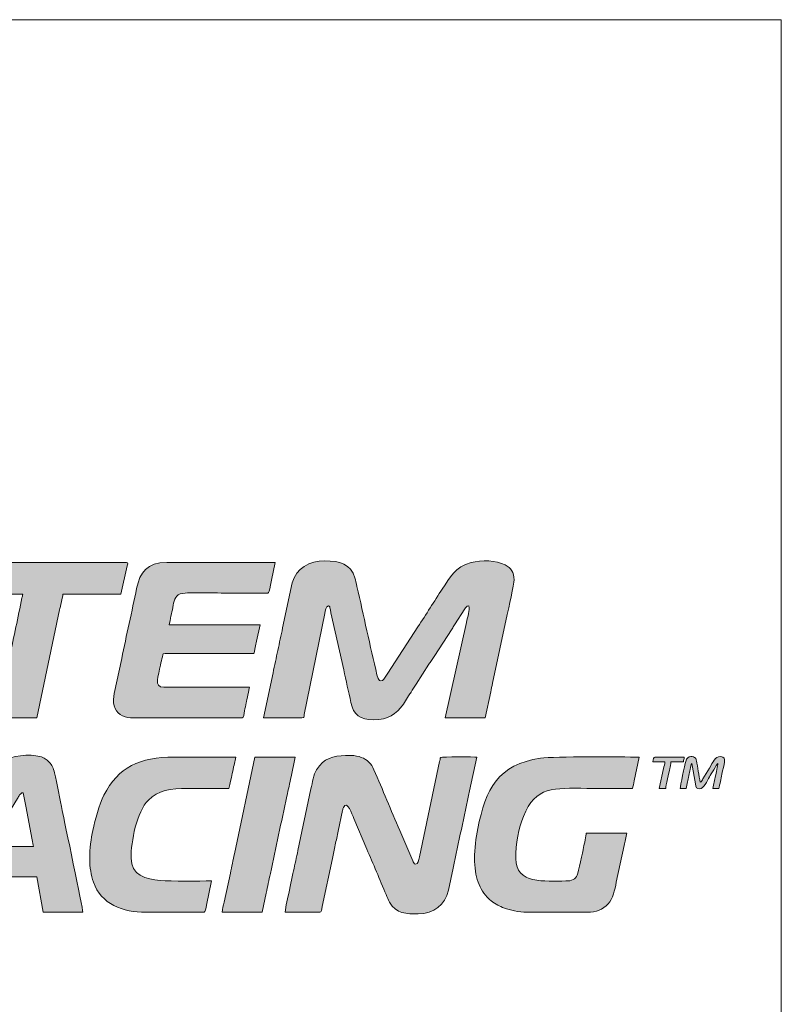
# Model space of a CAD drawing. Header units: millimetres. Extents: x 4 to 594, y -297 to -6.
# Tile 83 of 134: x 354 to 377, y -36 to -6. Entities that reach past the tile are written whole.
import ezdxf

# ---------------------------------------------------------------- set-up
doc = ezdxf.new("R2010")
doc.units = ezdxf.units.MM
doc.header["$MEASUREMENT"] = 0
doc.layers.add('Layer 1', color=7, linetype='Continuous', lineweight=0)

# ---------------------------------------------------------------- blocks, each defined once
blk = doc.blocks.new('Block_13')
at = {"layer": 'Layer 1', "true_color": 0x0d0a10, "transparency": 33554687}
h = blk.add_hatch(color=188, dxfattribs=at)
edge = h.paths.add_edge_path()
edge.add_spline(control_points=[(361.318, -27.347), (361.573, -27.347), (362.274, -27.36), (362.51, -27.349), (362.588, -27.345), (362.568, -27.323), (362.582, -27.247), (362.582, -27.247), (363.214, -24.124), (363.214, -24.124), (363.228, -24.05), (363.249, -23.889), (363.326, -23.889), (363.369, -23.889), (363.372, -23.939), (363.381, -23.983), (363.391, -24.03), (363.395, -24.06), (363.406, -24.107), (363.406, -24.107), (363.8, -25.869), (363.8, -25.869), (363.871, -26.2), (363.953, -26.534), (364.021, -26.876), (364.1, -27.271), (364.311, -27.409), (364.727, -27.409), (365.18, -27.409), (365.418, -27.245), (365.644, -26.926), (365.644, -26.926), (365.801, -26.674), (365.801, -26.674), (365.828, -26.628), (365.852, -26.595), (365.879, -26.554), (365.934, -26.473), (365.986, -26.388), (366.041, -26.306), (366.041, -26.306), (366.435, -25.696), (366.435, -25.696), (366.463, -25.654), (366.486, -25.62), (366.514, -25.578), (366.543, -25.534), (366.561, -25.5), (366.591, -25.456), (366.591, -25.456), (367.148, -24.6), (367.148, -24.6), (367.175, -24.553), (367.196, -24.524), (367.226, -24.479), (367.226, -24.479), (367.546, -23.981), (367.546, -23.981), (367.575, -23.932), (367.592, -23.891), (367.664, -23.889), (367.701, -24.045), (367.632, -24.203), (367.589, -24.409), (367.589, -24.409), (366.933, -27.347), (366.933, -27.347), (366.933, -27.347), (368.173, -27.347), (368.173, -27.347), (368.173, -27.347), (368.341, -26.549), (368.341, -26.549), (368.362, -26.453), (368.377, -26.375), (368.397, -26.282), (368.397, -26.282), (368.851, -24.159), (368.851, -24.159), (368.881, -24.021), (369.065, -23.202), (369.065, -23.084), (369.065, -22.855), (368.971, -22.717), (368.792, -22.625), (368.512, -22.48), (368.057, -22.467), (367.741, -22.553), (367.237, -22.691), (367.084, -23.014), (366.846, -23.369), (366.595, -23.745), (366.343, -24.163), (366.093, -24.536), (366.093, -24.536), (365.163, -25.974), (365.163, -25.974), (365.069, -26.12), (364.921, -26.399), (364.828, -26.019), (364.612, -25.133), (364.418, -24.185), (364.209, -23.292), (364.187, -23.199), (364.171, -23.103), (364.146, -23.02), (364.017, -22.597), (363.669, -22.501), (363.215, -22.501), (362.742, -22.501), (362.331, -22.724), (362.21, -23.183), (362.21, -23.183), (361.913, -24.571), (361.913, -24.571), (361.858, -24.8), (361.819, -25.036), (361.764, -25.265), (361.738, -25.377), (361.714, -25.501), (361.691, -25.613), (361.668, -25.73), (361.64, -25.845), (361.617, -25.96), (361.617, -25.96), (361.318, -27.347), (361.318, -27.347)], knot_values=[0, 0, 0, 0, 1, 1, 1, 2, 2, 2, 3, 3, 3, 4, 4, 4, 5, 5, 5, 6, 6, 6, 7, 7, 7, 8, 8, 8, 9, 9, 9, 10, 10, 10, 11, 11, 11, 12, 12, 12, 13, 13, 13, 14, 14, 14, 15, 15, 15, 16, 16, 16, 17, 17, 17, 18, 18, 18, 19, 19, 19, 20, 20, 20, 21, 21, 21, 22, 22, 22, 23, 23, 23, 24, 24, 24, 25, 25, 25, 26, 26, 26, 27, 27, 27, 28, 28, 28, 29, 29, 29, 30, 30, 30, 31, 31, 31, 32, 32, 32, 33, 33, 33, 34, 34, 34, 35, 35, 35, 36, 36, 36, 37, 37, 37, 38, 38, 38, 39, 39, 39, 40, 40, 40, 41, 41, 41, 42, 42, 42, 42], degree=3, periodic=0)
h = blk.add_hatch(color=188, dxfattribs=at)
edge = h.paths.add_edge_path()
edge.add_spline(control_points=[(352.096, -23.53), (352.096, -23.53), (353.881, -23.53), (353.881, -23.53), (353.88, -23.577), (353.867, -23.609), (353.859, -23.644), (353.731, -24.236), (353.614, -24.852), (353.48, -25.434), (353.443, -25.594), (353.412, -25.744), (353.38, -25.904), (353.38, -25.904), (353.075, -27.347), (353.075, -27.347), (353.075, -27.347), (354.315, -27.347), (354.315, -27.347), (354.315, -27.347), (355.022, -24.014), (355.022, -24.014), (355.041, -23.922), (355.119, -23.598), (355.121, -23.53), (355.121, -23.53), (356.918, -23.53), (356.918, -23.53), (356.918, -23.53), (357.107, -22.653), (357.107, -22.653), (357.116, -22.612), (357.151, -22.551), (357.091, -22.551), (357.091, -22.551), (352.332, -22.551), (352.332, -22.551), (352.288, -22.551), (352.289, -22.602), (352.279, -22.647), (352.279, -22.647), (352.198, -23.025), (352.198, -23.025), (352.18, -23.113), (352.164, -23.188), (352.147, -23.271), (352.132, -23.344), (352.098, -23.455), (352.096, -23.53)], knot_values=[0, 0, 0, 0, 1, 1, 1, 2, 2, 2, 3, 3, 3, 4, 4, 4, 5, 5, 5, 6, 6, 6, 7, 7, 7, 8, 8, 8, 9, 9, 9, 10, 10, 10, 11, 11, 11, 12, 12, 12, 13, 13, 13, 14, 14, 14, 15, 15, 15, 16, 16, 16, 16], degree=3, periodic=0)
h = blk.add_hatch(color=188, dxfattribs=at)
edge = h.paths.add_edge_path()
edge.add_spline(control_points=[(357.215, -27.347), (357.215, -27.347), (360.661, -27.347), (360.661, -27.347), (360.709, -27.347), (360.716, -27.23), (360.735, -27.136), (360.752, -27.049), (360.768, -26.976), (360.786, -26.89), (360.805, -26.799), (360.884, -26.47), (360.884, -26.405), (360.884, -26.405), (358.244, -26.405), (358.244, -26.405), (357.917, -26.405), (358.075, -26.048), (358.14, -25.719), (358.158, -25.626), (358.179, -25.552), (358.196, -25.464), (358.217, -25.346), (358.18, -25.364), (358.405, -25.364), (358.405, -25.364), (360.872, -25.364), (360.872, -25.364), (361.083, -25.365), (361.002, -25.423), (361.107, -24.98), (361.107, -24.98), (361.219, -24.472), (361.219, -24.472), (361.219, -24.472), (358.405, -24.472), (358.405, -24.472), (358.426, -24.429), (358.447, -24.272), (358.462, -24.207), (358.484, -24.114), (358.5, -24.032), (358.518, -23.94), (358.555, -23.754), (358.578, -23.587), (358.744, -23.522), (358.897, -23.462), (359.764, -23.493), (360.017, -23.493), (360.45, -23.493), (360.884, -23.492), (361.318, -23.493), (361.514, -23.493), (361.469, -23.586), (361.567, -23.097), (361.567, -23.097), (361.678, -22.551), (361.678, -22.551), (361.678, -22.551), (358.331, -22.551), (358.331, -22.551), (357.719, -22.551), (357.502, -22.844), (357.4, -23.355), (357.258, -24.066), (357.084, -24.804), (356.942, -25.512), (356.942, -25.512), (356.712, -26.596), (356.712, -26.596), (356.686, -26.728), (356.675, -26.85), (356.707, -26.976), (356.764, -27.203), (356.983, -27.347), (357.215, -27.347)], knot_values=[0, 0, 0, 0, 1, 1, 1, 2, 2, 2, 3, 3, 3, 4, 4, 4, 5, 5, 5, 6, 6, 6, 7, 7, 7, 8, 8, 8, 9, 9, 9, 10, 10, 10, 11, 11, 11, 12, 12, 12, 13, 13, 13, 14, 14, 14, 15, 15, 15, 16, 16, 16, 17, 17, 17, 18, 18, 18, 19, 19, 19, 20, 20, 20, 21, 21, 21, 22, 22, 22, 23, 23, 23, 24, 24, 24, 25, 25, 25, 25], degree=3, periodic=0)
h = blk.add_hatch(color=188, dxfattribs=at)
edge = h.paths.add_edge_path()
edge.add_spline(control_points=[(350.299, -33.359), (350.299, -33.359), (351.65, -33.359), (351.65, -33.359), (351.65, -33.359), (351.973, -32.814), (351.973, -32.814), (352.027, -32.724), (352.081, -32.639), (352.137, -32.545), (352.194, -32.449), (352.248, -32.357), (352.307, -32.268), (352.307, -32.268), (354.315, -32.268), (354.315, -32.268), (354.315, -32.268), (354.513, -33.359), (354.513, -33.359), (354.513, -33.359), (355.74, -33.359), (355.74, -33.359), (355.74, -33.244), (355.166, -30.533), (355.103, -30.216), (355.04, -29.897), (354.936, -29.357), (354.861, -29.045), (354.829, -28.914), (354.786, -28.803), (354.703, -28.72), (354.611, -28.629), (354.554, -28.583), (354.407, -28.544), (354.115, -28.468), (353.51, -28.492), (353.258, -28.733), (353.014, -28.967), (353.052, -28.967), (352.852, -29.269), (352.852, -29.269), (351.939, -30.723), (351.939, -30.723), (351.877, -30.827), (351.815, -30.916), (351.753, -31.02), (351.591, -31.294), (351.372, -31.611), (351.208, -31.888), (350.989, -32.258), (350.696, -32.682), (350.477, -33.053), (350.444, -33.107), (350.304, -33.303), (350.299, -33.359)], knot_values=[0, 0, 0, 0, 1, 1, 1, 2, 2, 2, 3, 3, 3, 4, 4, 4, 5, 5, 5, 6, 6, 6, 7, 7, 7, 8, 8, 8, 9, 9, 9, 10, 10, 10, 11, 11, 11, 12, 12, 12, 13, 13, 13, 14, 14, 14, 15, 15, 15, 16, 16, 16, 17, 17, 17, 18, 18, 18, 18], degree=3, periodic=0)
edge = h.paths.add_edge_path()
edge.add_spline(control_points=[(353.894, -29.665), (353.894, -29.665), (353.938, -29.869), (353.938, -29.869), (353.952, -29.946), (353.966, -30.014), (353.977, -30.078), (353.977, -30.078), (354.173, -31.121), (354.173, -31.121), (354.183, -31.167), (354.203, -31.299), (354.216, -31.326), (354.216, -31.326), (352.815, -31.326), (352.815, -31.326), (352.901, -31.165), (353.094, -30.869), (353.199, -30.693), (353.222, -30.654), (353.241, -30.628), (353.265, -30.586), (353.289, -30.546), (353.305, -30.517), (353.331, -30.478), (353.331, -30.478), (353.723, -29.841), (353.723, -29.841), (353.747, -29.802), (353.759, -29.77), (353.787, -29.732), (353.818, -29.691), (353.832, -29.667), (353.894, -29.665), (353.894, -29.665), (353.894, -29.665), (353.894, -29.665)], knot_values=[0, 0, 0, 0, 1, 1, 1, 2, 2, 2, 3, 3, 3, 4, 4, 4, 5, 5, 5, 6, 6, 6, 7, 7, 7, 8, 8, 8, 9, 9, 9, 10, 10, 10, 11, 11, 11, 12, 12, 12, 12], degree=3, periodic=0)
h = blk.add_hatch(color=188, dxfattribs=at)
edge = h.paths.add_edge_path()
edge.add_spline(control_points=[(355.951, -31.698), (355.951, -31.977), (355.995, -32.213), (356.067, -32.425), (356.301, -33.111), (356.977, -33.359), (357.686, -33.359), (357.686, -33.359), (359.484, -33.359), (359.484, -33.359), (359.53, -33.359), (359.54, -33.233), (359.559, -33.137), (359.559, -33.137), (359.719, -32.392), (359.719, -32.392), (359.328, -32.392), (358.471, -32.406), (358.133, -32.379), (357.693, -32.344), (357.228, -32.207), (357.228, -31.686), (357.228, -31.175), (357.399, -30.256), (357.764, -29.892), (358.071, -29.586), (358.444, -29.529), (358.988, -29.529), (359.409, -29.529), (359.831, -29.529), (360.252, -29.529), (360.276, -29.479), (360.386, -28.913), (360.411, -28.808), (360.411, -28.808), (360.463, -28.562), (360.463, -28.562), (359.827, -28.562), (359.19, -28.562), (358.554, -28.562), (357.5, -28.562), (356.824, -28.879), (356.393, -29.735), (356.235, -30.05), (356.121, -30.486), (356.049, -30.829), (355.995, -31.092), (355.951, -31.38), (355.951, -31.698)], knot_values=[0, 0, 0, 0, 1, 1, 1, 2, 2, 2, 3, 3, 3, 4, 4, 4, 5, 5, 5, 6, 6, 6, 7, 7, 7, 8, 8, 8, 9, 9, 9, 10, 10, 10, 11, 11, 11, 12, 12, 12, 13, 13, 13, 14, 14, 14, 15, 15, 15, 16, 16, 16, 16], degree=3, periodic=0)
h = blk.add_hatch(color=188, dxfattribs=at)
edge = h.paths.add_edge_path()
edge.add_spline(control_points=[(360.041, -33.359), (360.041, -33.359), (361.281, -33.359), (361.281, -33.359), (361.281, -33.359), (361.406, -32.765), (361.406, -32.765), (361.447, -32.567), (361.488, -32.367), (361.534, -32.162), (361.71, -31.371), (361.868, -30.565), (362.044, -29.772), (362.09, -29.566), (362.131, -29.368), (362.172, -29.169), (362.172, -29.169), (362.297, -28.562), (362.297, -28.562), (362.297, -28.562), (361.058, -28.562), (361.058, -28.562), (361.058, -28.562), (360.425, -31.548), (360.425, -31.548), (360.384, -31.747), (360.342, -31.945), (360.297, -32.151), (360.297, -32.151), (360.105, -33.05), (360.105, -33.05), (360.086, -33.142), (360.049, -33.267), (360.041, -33.359)], knot_values=[0, 0, 0, 0, 1, 1, 1, 2, 2, 2, 3, 3, 3, 4, 4, 4, 5, 5, 5, 6, 6, 6, 7, 7, 7, 8, 8, 8, 9, 9, 9, 10, 10, 10, 11, 11, 11, 11], degree=3, periodic=0)
h = blk.add_hatch(color=188, dxfattribs=at)
edge = h.paths.add_edge_path()
edge.add_spline(control_points=[(361.987, -33.359), (361.987, -33.359), (363.066, -33.359), (363.066, -33.359), (363.114, -33.359), (363.114, -33.276), (363.135, -33.18), (363.135, -33.18), (363.451, -31.699), (363.451, -31.699), (363.479, -31.561), (363.512, -31.423), (363.54, -31.28), (363.567, -31.143), (363.598, -30.996), (363.631, -30.85), (363.631, -30.85), (363.767, -30.218), (363.767, -30.218), (363.776, -30.176), (363.777, -30.153), (363.793, -30.12), (363.912, -29.874), (364.057, -30.334), (364.112, -30.466), (364.112, -30.466), (364.512, -31.405), (364.512, -31.405), (364.712, -31.855), (364.912, -32.358), (365.111, -32.813), (365.144, -32.888), (365.175, -32.972), (365.214, -33.045), (365.411, -33.411), (365.75, -33.408), (366.103, -33.408), (366.59, -33.408), (366.926, -33.129), (367.035, -32.68), (367.035, -32.68), (367.18, -31.994), (367.18, -31.994), (367.339, -31.201), (367.531, -30.397), (367.69, -29.604), (367.69, -29.604), (367.912, -28.562), (367.912, -28.562), (367.85, -28.562), (366.824, -28.547), (366.796, -28.574), (366.781, -28.588), (366.767, -28.681), (366.763, -28.701), (366.763, -28.701), (366.139, -31.647), (366.139, -31.647), (366.119, -31.746), (366.11, -31.872), (366.016, -31.872), (365.967, -31.872), (365.949, -31.809), (365.932, -31.769), (365.932, -31.769), (365.532, -30.831), (365.532, -30.831), (365.26, -30.211), (365.004, -29.57), (364.731, -28.955), (364.681, -28.842), (364.663, -28.802), (364.581, -28.72), (364.51, -28.649), (364.447, -28.61), (364.344, -28.573), (364.252, -28.54), (364.148, -28.513), (364.02, -28.513), (364.02, -28.513), (363.86, -28.512), (363.86, -28.512), (363.478, -28.532), (363.181, -28.592), (362.961, -28.953), (362.86, -29.119), (362.836, -29.331), (362.788, -29.549), (362.788, -29.549), (362.383, -31.449), (362.383, -31.449), (362.341, -31.659), (362.29, -31.874), (362.249, -32.083), (362.227, -32.193), (361.987, -33.257), (361.987, -33.359)], knot_values=[0, 0, 0, 0, 1, 1, 1, 2, 2, 2, 3, 3, 3, 4, 4, 4, 5, 5, 5, 6, 6, 6, 7, 7, 7, 8, 8, 8, 9, 9, 9, 10, 10, 10, 11, 11, 11, 12, 12, 12, 13, 13, 13, 14, 14, 14, 15, 15, 15, 16, 16, 16, 17, 17, 17, 18, 18, 18, 19, 19, 19, 20, 20, 20, 21, 21, 21, 22, 22, 22, 23, 23, 23, 24, 24, 24, 25, 25, 25, 26, 26, 26, 27, 27, 27, 28, 28, 28, 29, 29, 29, 30, 30, 30, 31, 31, 31, 32, 32, 32, 32], degree=3, periodic=0)
h = blk.add_hatch(color=188, dxfattribs=at)
edge = h.paths.add_edge_path()
edge.add_spline(control_points=[(367.838, -31.698), (367.838, -31.815), (367.852, -31.976), (367.869, -32.088), (367.89, -32.221), (367.915, -32.311), (367.954, -32.425), (368.019, -32.618), (368.14, -32.811), (368.287, -32.947), (368.312, -32.97), (368.317, -32.97), (368.342, -32.991), (368.371, -33.015), (368.369, -33.019), (368.403, -33.042), (368.558, -33.149), (368.651, -33.19), (368.828, -33.249), (369.037, -33.319), (369.293, -33.359), (369.573, -33.359), (369.573, -33.359), (371.321, -33.359), (371.321, -33.359), (371.606, -33.359), (371.8, -33.283), (371.975, -33.096), (372.116, -32.945), (372.176, -32.664), (372.222, -32.426), (372.222, -32.426), (372.464, -31.292), (372.464, -31.292), (372.476, -31.233), (372.49, -31.176), (372.504, -31.108), (372.515, -31.05), (372.528, -30.958), (372.548, -30.917), (372.548, -30.917), (371.296, -30.917), (371.296, -30.917), (371.296, -30.98), (371.228, -31.263), (371.21, -31.352), (371.182, -31.492), (371.054, -32.12), (371.015, -32.21), (370.958, -32.344), (370.848, -32.392), (370.664, -32.392), (370.01, -32.392), (369.115, -32.499), (369.115, -31.698), (369.115, -31.255), (369.211, -30.744), (369.35, -30.396), (369.727, -29.453), (370.288, -29.529), (371.308, -29.529), (371.779, -29.529), (372.25, -29.529), (372.721, -29.529), (372.74, -29.49), (372.765, -29.357), (372.776, -29.299), (372.776, -29.299), (372.932, -28.562), (372.932, -28.562), (372.393, -28.562), (370.327, -28.536), (369.882, -28.599), (368.571, -28.784), (368.187, -29.551), (367.942, -30.774), (367.888, -31.044), (367.838, -31.411), (367.838, -31.698)], knot_values=[0, 0, 0, 0, 1, 1, 1, 2, 2, 2, 3, 3, 3, 4, 4, 4, 5, 5, 5, 6, 6, 6, 7, 7, 7, 8, 8, 8, 9, 9, 9, 10, 10, 10, 11, 11, 11, 12, 12, 12, 13, 13, 13, 14, 14, 14, 15, 15, 15, 16, 16, 16, 17, 17, 17, 18, 18, 18, 19, 19, 19, 20, 20, 20, 21, 21, 21, 22, 22, 22, 23, 23, 23, 24, 24, 24, 25, 25, 25, 26, 26, 26, 26], degree=3, periodic=0)
h = blk.add_hatch(color=188, dxfattribs=at)
edge = h.paths.add_edge_path()
edge.add_spline(control_points=[(373.354, -28.711), (373.354, -28.711), (373.725, -28.711), (373.725, -28.711), (373.72, -28.777), (373.697, -28.845), (373.683, -28.916), (373.683, -28.916), (373.552, -29.529), (373.552, -29.529), (373.552, -29.529), (373.75, -29.529), (373.75, -29.529), (373.75, -29.461), (373.852, -29.024), (373.873, -28.92), (373.887, -28.854), (373.911, -28.785), (373.911, -28.711), (373.911, -28.711), (374.296, -28.711), (374.296, -28.711), (374.3, -28.658), (374.319, -28.619), (374.32, -28.562), (374.32, -28.562), (373.416, -28.562), (373.416, -28.562), (373.366, -28.562), (373.373, -28.626), (373.354, -28.711)], knot_values=[0, 0, 0, 0, 1, 1, 1, 2, 2, 2, 3, 3, 3, 4, 4, 4, 5, 5, 5, 6, 6, 6, 7, 7, 7, 8, 8, 8, 9, 9, 9, 10, 10, 10, 10], degree=3, periodic=0)
h = blk.add_hatch(color=188, dxfattribs=at)
edge = h.paths.add_edge_path()
edge.add_spline(control_points=[(374.196, -29.529), (374.196, -29.529), (374.382, -29.529), (374.382, -29.529), (374.387, -29.472), (374.408, -29.39), (374.42, -29.332), (374.434, -29.268), (374.447, -29.21), (374.462, -29.137), (374.476, -29.067), (374.491, -29.002), (374.503, -28.943), (374.521, -28.86), (374.519, -28.787), (374.556, -28.76), (374.556, -28.76), (374.667, -29.393), (374.667, -29.393), (374.686, -29.509), (374.7, -29.541), (374.804, -29.541), (374.923, -29.541), (375.023, -29.305), (375.104, -29.172), (375.142, -29.108), (375.325, -28.787), (375.362, -28.76), (375.362, -28.824), (375.302, -29.07), (375.285, -29.142), (375.255, -29.267), (375.23, -29.402), (375.2, -29.529), (375.2, -29.529), (375.386, -29.529), (375.386, -29.529), (375.404, -29.492), (375.427, -29.37), (375.437, -29.319), (375.452, -29.244), (375.47, -29.169), (375.485, -29.094), (375.541, -28.809), (375.662, -28.55), (375.448, -28.55), (375.265, -28.55), (375.215, -28.708), (375.097, -28.905), (375.097, -28.905), (374.898, -29.238), (374.898, -29.238), (374.875, -29.277), (374.86, -29.327), (374.816, -29.343), (374.769, -29.139), (374.74, -28.862), (374.699, -28.679), (374.693, -28.648), (374.682, -28.61), (374.664, -28.59), (374.627, -28.548), (374.418, -28.487), (374.367, -28.696), (374.34, -28.805), (374.196, -29.46), (374.196, -29.529)], knot_values=[0, 0, 0, 0, 1, 1, 1, 2, 2, 2, 3, 3, 3, 4, 4, 4, 5, 5, 5, 6, 6, 6, 7, 7, 7, 8, 8, 8, 9, 9, 9, 10, 10, 10, 11, 11, 11, 12, 12, 12, 13, 13, 13, 14, 14, 14, 15, 15, 15, 16, 16, 16, 17, 17, 17, 18, 18, 18, 19, 19, 19, 20, 20, 20, 21, 21, 21, 22, 22, 22, 22], degree=3, periodic=0)
at = {"layer": 'Layer 1'}
for points, knots in [([(361.318, -27.347), (361.573, -27.347), (362.274, -27.36), (362.51, -27.349), (362.588, -27.345), (362.568, -27.323), (362.582, -27.247), (362.582, -27.247), (363.214, -24.124), (363.214, -24.124), (363.228, -24.05), (363.249, -23.889), (363.326, -23.889), (363.369, -23.889), (363.372, -23.939), (363.381, -23.983), (363.391, -24.03), (363.395, -24.06), (363.406, -24.107), (363.406, -24.107), (363.8, -25.869), (363.8, -25.869), (363.871, -26.2), (363.953, -26.534), (364.021, -26.876), (364.1, -27.271), (364.311, -27.409), (364.727, -27.409), (365.18, -27.409), (365.418, -27.245), (365.644, -26.926), (365.644, -26.926), (365.801, -26.674), (365.801, -26.674), (365.828, -26.628), (365.852, -26.595), (365.879, -26.554), (365.934, -26.473), (365.986, -26.388), (366.041, -26.306), (366.041, -26.306), (366.435, -25.696), (366.435, -25.696), (366.463, -25.654), (366.486, -25.62), (366.514, -25.578), (366.543, -25.534), (366.561, -25.5), (366.591, -25.456), (366.591, -25.456), (367.148, -24.6), (367.148, -24.6), (367.175, -24.553), (367.196, -24.524), (367.226, -24.479), (367.226, -24.479), (367.546, -23.981), (367.546, -23.981), (367.575, -23.932), (367.592, -23.891), (367.664, -23.889), (367.701, -24.045), (367.632, -24.203), (367.589, -24.409), (367.589, -24.409), (366.933, -27.347), (366.933, -27.347), (366.933, -27.347), (368.173, -27.347), (368.173, -27.347), (368.173, -27.347), (368.341, -26.549), (368.341, -26.549), (368.362, -26.453), (368.377, -26.375), (368.397, -26.282), (368.397, -26.282), (368.851, -24.159), (368.851, -24.159), (368.881, -24.021), (369.065, -23.202), (369.065, -23.084), (369.065, -22.855), (368.971, -22.717), (368.792, -22.625), (368.512, -22.48), (368.057, -22.467), (367.741, -22.553), (367.237, -22.691), (367.084, -23.014), (366.846, -23.369), (366.595, -23.745), (366.343, -24.163), (366.093, -24.536), (366.093, -24.536), (365.163, -25.974), (365.163, -25.974), (365.069, -26.12), (364.921, -26.399), (364.828, -26.019), (364.612, -25.133), (364.418, -24.185), (364.209, -23.292), (364.187, -23.199), (364.171, -23.103), (364.146, -23.02), (364.017, -22.597), (363.669, -22.501), (363.215, -22.501), (362.742, -22.501), (362.331, -22.724), (362.21, -23.183), (362.21, -23.183), (361.913, -24.571), (361.913, -24.571), (361.858, -24.8), (361.819, -25.036), (361.764, -25.265), (361.738, -25.377), (361.714, -25.501), (361.691, -25.613), (361.668, -25.73), (361.64, -25.845), (361.617, -25.96), (361.617, -25.96), (361.318, -27.347), (361.318, -27.347)], [0, 0, 0, 0, 1, 1, 1, 2, 2, 2, 3, 3, 3, 4, 4, 4, 5, 5, 5, 6, 6, 6, 7, 7, 7, 8, 8, 8, 9, 9, 9, 10, 10, 10, 11, 11, 11, 12, 12, 12, 13, 13, 13, 14, 14, 14, 15, 15, 15, 16, 16, 16, 17, 17, 17, 18, 18, 18, 19, 19, 19, 20, 20, 20, 21, 21, 21, 22, 22, 22, 23, 23, 23, 24, 24, 24, 25, 25, 25, 26, 26, 26, 27, 27, 27, 28, 28, 28, 29, 29, 29, 30, 30, 30, 31, 31, 31, 32, 32, 32, 33, 33, 33, 34, 34, 34, 35, 35, 35, 36, 36, 36, 37, 37, 37, 38, 38, 38, 39, 39, 39, 40, 40, 40, 41, 41, 41, 42, 42, 42, 42]), ([(352.096, -23.53), (352.096, -23.53), (353.881, -23.53), (353.881, -23.53), (353.88, -23.577), (353.867, -23.609), (353.859, -23.644), (353.731, -24.236), (353.614, -24.852), (353.48, -25.434), (353.443, -25.594), (353.412, -25.744), (353.38, -25.904), (353.38, -25.904), (353.075, -27.347), (353.075, -27.347), (353.075, -27.347), (354.315, -27.347), (354.315, -27.347), (354.315, -27.347), (355.022, -24.014), (355.022, -24.014), (355.041, -23.922), (355.119, -23.598), (355.121, -23.53), (355.121, -23.53), (356.918, -23.53), (356.918, -23.53), (356.918, -23.53), (357.107, -22.653), (357.107, -22.653), (357.116, -22.612), (357.151, -22.551), (357.091, -22.551), (357.091, -22.551), (352.332, -22.551), (352.332, -22.551), (352.288, -22.551), (352.289, -22.602), (352.279, -22.647), (352.279, -22.647), (352.198, -23.025), (352.198, -23.025), (352.18, -23.113), (352.164, -23.188), (352.147, -23.271), (352.132, -23.344), (352.098, -23.455), (352.096, -23.53)], [0, 0, 0, 0, 1, 1, 1, 2, 2, 2, 3, 3, 3, 4, 4, 4, 5, 5, 5, 6, 6, 6, 7, 7, 7, 8, 8, 8, 9, 9, 9, 10, 10, 10, 11, 11, 11, 12, 12, 12, 13, 13, 13, 14, 14, 14, 15, 15, 15, 16, 16, 16, 16]), ([(357.215, -27.347), (357.215, -27.347), (360.661, -27.347), (360.661, -27.347), (360.709, -27.347), (360.716, -27.23), (360.735, -27.136), (360.752, -27.049), (360.768, -26.976), (360.786, -26.89), (360.805, -26.799), (360.884, -26.47), (360.884, -26.405), (360.884, -26.405), (358.244, -26.405), (358.244, -26.405), (357.917, -26.405), (358.075, -26.048), (358.14, -25.719), (358.158, -25.626), (358.179, -25.552), (358.196, -25.464), (358.217, -25.346), (358.18, -25.364), (358.405, -25.364), (358.405, -25.364), (360.872, -25.364), (360.872, -25.364), (361.083, -25.365), (361.002, -25.423), (361.107, -24.98), (361.107, -24.98), (361.219, -24.472), (361.219, -24.472), (361.219, -24.472), (358.405, -24.472), (358.405, -24.472), (358.426, -24.429), (358.447, -24.272), (358.462, -24.207), (358.484, -24.114), (358.5, -24.032), (358.518, -23.94), (358.555, -23.754), (358.578, -23.587), (358.744, -23.522), (358.897, -23.462), (359.764, -23.493), (360.017, -23.493), (360.45, -23.493), (360.884, -23.492), (361.318, -23.493), (361.514, -23.493), (361.469, -23.586), (361.567, -23.097), (361.567, -23.097), (361.678, -22.551), (361.678, -22.551), (361.678, -22.551), (358.331, -22.551), (358.331, -22.551), (357.719, -22.551), (357.502, -22.844), (357.4, -23.355), (357.258, -24.066), (357.084, -24.804), (356.942, -25.512), (356.942, -25.512), (356.712, -26.596), (356.712, -26.596), (356.686, -26.728), (356.675, -26.85), (356.707, -26.976), (356.764, -27.203), (356.983, -27.347), (357.215, -27.347)], [0, 0, 0, 0, 1, 1, 1, 2, 2, 2, 3, 3, 3, 4, 4, 4, 5, 5, 5, 6, 6, 6, 7, 7, 7, 8, 8, 8, 9, 9, 9, 10, 10, 10, 11, 11, 11, 12, 12, 12, 13, 13, 13, 14, 14, 14, 15, 15, 15, 16, 16, 16, 17, 17, 17, 18, 18, 18, 19, 19, 19, 20, 20, 20, 21, 21, 21, 22, 22, 22, 23, 23, 23, 24, 24, 24, 25, 25, 25, 25]), ([(350.299, -33.359), (350.299, -33.359), (351.65, -33.359), (351.65, -33.359), (351.65, -33.359), (351.973, -32.814), (351.973, -32.814), (352.027, -32.724), (352.081, -32.639), (352.137, -32.545), (352.194, -32.449), (352.248, -32.357), (352.307, -32.268), (352.307, -32.268), (354.315, -32.268), (354.315, -32.268), (354.315, -32.268), (354.513, -33.359), (354.513, -33.359), (354.513, -33.359), (355.74, -33.359), (355.74, -33.359), (355.74, -33.244), (355.166, -30.533), (355.103, -30.216), (355.04, -29.897), (354.936, -29.357), (354.861, -29.045), (354.829, -28.914), (354.786, -28.803), (354.703, -28.72), (354.611, -28.629), (354.554, -28.583), (354.407, -28.544), (354.115, -28.468), (353.51, -28.492), (353.258, -28.733), (353.014, -28.967), (353.052, -28.967), (352.852, -29.269), (352.852, -29.269), (351.939, -30.723), (351.939, -30.723), (351.877, -30.827), (351.815, -30.916), (351.753, -31.02), (351.591, -31.294), (351.372, -31.611), (351.208, -31.888), (350.989, -32.258), (350.696, -32.682), (350.477, -33.053), (350.444, -33.107), (350.304, -33.303), (350.299, -33.359)], [0, 0, 0, 0, 1, 1, 1, 2, 2, 2, 3, 3, 3, 4, 4, 4, 5, 5, 5, 6, 6, 6, 7, 7, 7, 8, 8, 8, 9, 9, 9, 10, 10, 10, 11, 11, 11, 12, 12, 12, 13, 13, 13, 14, 14, 14, 15, 15, 15, 16, 16, 16, 17, 17, 17, 18, 18, 18, 18]), ([(355.951, -31.698), (355.951, -31.977), (355.995, -32.213), (356.067, -32.425), (356.301, -33.111), (356.977, -33.359), (357.686, -33.359), (357.686, -33.359), (359.484, -33.359), (359.484, -33.359), (359.53, -33.359), (359.54, -33.233), (359.559, -33.137), (359.559, -33.137), (359.719, -32.392), (359.719, -32.392), (359.328, -32.392), (358.471, -32.406), (358.133, -32.379), (357.693, -32.344), (357.228, -32.207), (357.228, -31.686), (357.228, -31.175), (357.399, -30.256), (357.764, -29.892), (358.071, -29.586), (358.444, -29.529), (358.988, -29.529), (359.409, -29.529), (359.831, -29.529), (360.252, -29.529), (360.276, -29.479), (360.386, -28.913), (360.411, -28.808), (360.411, -28.808), (360.463, -28.562), (360.463, -28.562), (359.827, -28.562), (359.19, -28.562), (358.554, -28.562), (357.5, -28.562), (356.824, -28.879), (356.393, -29.735), (356.235, -30.05), (356.121, -30.486), (356.049, -30.829), (355.995, -31.092), (355.951, -31.38), (355.951, -31.698)], [0, 0, 0, 0, 1, 1, 1, 2, 2, 2, 3, 3, 3, 4, 4, 4, 5, 5, 5, 6, 6, 6, 7, 7, 7, 8, 8, 8, 9, 9, 9, 10, 10, 10, 11, 11, 11, 12, 12, 12, 13, 13, 13, 14, 14, 14, 15, 15, 15, 16, 16, 16, 16]), ([(360.041, -33.359), (360.041, -33.359), (361.281, -33.359), (361.281, -33.359), (361.281, -33.359), (361.406, -32.765), (361.406, -32.765), (361.447, -32.567), (361.488, -32.367), (361.534, -32.162), (361.71, -31.371), (361.868, -30.565), (362.044, -29.772), (362.09, -29.566), (362.131, -29.368), (362.172, -29.169), (362.172, -29.169), (362.297, -28.562), (362.297, -28.562), (362.297, -28.562), (361.058, -28.562), (361.058, -28.562), (361.058, -28.562), (360.425, -31.548), (360.425, -31.548), (360.384, -31.747), (360.342, -31.945), (360.297, -32.151), (360.297, -32.151), (360.105, -33.05), (360.105, -33.05), (360.086, -33.142), (360.049, -33.267), (360.041, -33.359)], [0, 0, 0, 0, 1, 1, 1, 2, 2, 2, 3, 3, 3, 4, 4, 4, 5, 5, 5, 6, 6, 6, 7, 7, 7, 8, 8, 8, 9, 9, 9, 10, 10, 10, 11, 11, 11, 11]), ([(361.987, -33.359), (361.987, -33.359), (363.066, -33.359), (363.066, -33.359), (363.114, -33.359), (363.114, -33.276), (363.135, -33.18), (363.135, -33.18), (363.451, -31.699), (363.451, -31.699), (363.479, -31.561), (363.512, -31.423), (363.54, -31.28), (363.567, -31.143), (363.598, -30.996), (363.631, -30.85), (363.631, -30.85), (363.767, -30.218), (363.767, -30.218), (363.776, -30.176), (363.777, -30.153), (363.793, -30.12), (363.912, -29.874), (364.057, -30.334), (364.112, -30.466), (364.112, -30.466), (364.512, -31.405), (364.512, -31.405), (364.712, -31.855), (364.912, -32.358), (365.111, -32.813), (365.144, -32.888), (365.175, -32.972), (365.214, -33.045), (365.411, -33.411), (365.75, -33.408), (366.103, -33.408), (366.59, -33.408), (366.926, -33.129), (367.035, -32.68), (367.035, -32.68), (367.18, -31.994), (367.18, -31.994), (367.339, -31.201), (367.531, -30.397), (367.69, -29.604), (367.69, -29.604), (367.912, -28.562), (367.912, -28.562), (367.85, -28.562), (366.824, -28.547), (366.796, -28.574), (366.781, -28.588), (366.767, -28.681), (366.763, -28.701), (366.763, -28.701), (366.139, -31.647), (366.139, -31.647), (366.119, -31.746), (366.11, -31.872), (366.016, -31.872), (365.967, -31.872), (365.949, -31.809), (365.932, -31.769), (365.932, -31.769), (365.532, -30.831), (365.532, -30.831), (365.26, -30.211), (365.004, -29.57), (364.731, -28.955), (364.681, -28.842), (364.663, -28.802), (364.581, -28.72), (364.51, -28.649), (364.447, -28.61), (364.344, -28.573), (364.252, -28.54), (364.148, -28.513), (364.02, -28.513), (364.02, -28.513), (363.86, -28.512), (363.86, -28.512), (363.478, -28.532), (363.181, -28.592), (362.961, -28.953), (362.86, -29.119), (362.836, -29.331), (362.788, -29.549), (362.788, -29.549), (362.383, -31.449), (362.383, -31.449), (362.341, -31.659), (362.29, -31.874), (362.249, -32.083), (362.227, -32.193), (361.987, -33.257), (361.987, -33.359)], [0, 0, 0, 0, 1, 1, 1, 2, 2, 2, 3, 3, 3, 4, 4, 4, 5, 5, 5, 6, 6, 6, 7, 7, 7, 8, 8, 8, 9, 9, 9, 10, 10, 10, 11, 11, 11, 12, 12, 12, 13, 13, 13, 14, 14, 14, 15, 15, 15, 16, 16, 16, 17, 17, 17, 18, 18, 18, 19, 19, 19, 20, 20, 20, 21, 21, 21, 22, 22, 22, 23, 23, 23, 24, 24, 24, 25, 25, 25, 26, 26, 26, 27, 27, 27, 28, 28, 28, 29, 29, 29, 30, 30, 30, 31, 31, 31, 32, 32, 32, 32]), ([(367.838, -31.698), (367.838, -31.815), (367.852, -31.976), (367.869, -32.088), (367.89, -32.221), (367.915, -32.311), (367.954, -32.425), (368.019, -32.618), (368.14, -32.811), (368.287, -32.947), (368.312, -32.97), (368.317, -32.97), (368.342, -32.991), (368.371, -33.015), (368.369, -33.019), (368.403, -33.042), (368.558, -33.149), (368.651, -33.19), (368.828, -33.249), (369.037, -33.319), (369.293, -33.359), (369.573, -33.359), (369.573, -33.359), (371.321, -33.359), (371.321, -33.359), (371.606, -33.359), (371.8, -33.283), (371.975, -33.096), (372.116, -32.945), (372.176, -32.664), (372.222, -32.426), (372.222, -32.426), (372.464, -31.292), (372.464, -31.292), (372.476, -31.233), (372.49, -31.176), (372.504, -31.108), (372.515, -31.05), (372.528, -30.958), (372.548, -30.917), (372.548, -30.917), (371.296, -30.917), (371.296, -30.917), (371.296, -30.98), (371.228, -31.263), (371.21, -31.352), (371.182, -31.492), (371.054, -32.12), (371.015, -32.21), (370.958, -32.344), (370.848, -32.392), (370.664, -32.392), (370.01, -32.392), (369.115, -32.499), (369.115, -31.698), (369.115, -31.255), (369.211, -30.744), (369.35, -30.396), (369.727, -29.453), (370.288, -29.529), (371.308, -29.529), (371.779, -29.529), (372.25, -29.529), (372.721, -29.529), (372.74, -29.49), (372.765, -29.357), (372.776, -29.299), (372.776, -29.299), (372.932, -28.562), (372.932, -28.562), (372.393, -28.562), (370.327, -28.536), (369.882, -28.599), (368.571, -28.784), (368.187, -29.551), (367.942, -30.774), (367.888, -31.044), (367.838, -31.411), (367.838, -31.698)], [0, 0, 0, 0, 1, 1, 1, 2, 2, 2, 3, 3, 3, 4, 4, 4, 5, 5, 5, 6, 6, 6, 7, 7, 7, 8, 8, 8, 9, 9, 9, 10, 10, 10, 11, 11, 11, 12, 12, 12, 13, 13, 13, 14, 14, 14, 15, 15, 15, 16, 16, 16, 17, 17, 17, 18, 18, 18, 19, 19, 19, 20, 20, 20, 21, 21, 21, 22, 22, 22, 23, 23, 23, 24, 24, 24, 25, 25, 25, 26, 26, 26, 26]), ([(373.354, -28.711), (373.354, -28.711), (373.725, -28.711), (373.725, -28.711), (373.72, -28.777), (373.697, -28.845), (373.683, -28.916), (373.683, -28.916), (373.552, -29.529), (373.552, -29.529), (373.552, -29.529), (373.75, -29.529), (373.75, -29.529), (373.75, -29.461), (373.852, -29.024), (373.873, -28.92), (373.887, -28.854), (373.911, -28.785), (373.911, -28.711), (373.911, -28.711), (374.296, -28.711), (374.296, -28.711), (374.3, -28.658), (374.319, -28.619), (374.32, -28.562), (374.32, -28.562), (373.416, -28.562), (373.416, -28.562), (373.366, -28.562), (373.373, -28.626), (373.354, -28.711)], [0, 0, 0, 0, 1, 1, 1, 2, 2, 2, 3, 3, 3, 4, 4, 4, 5, 5, 5, 6, 6, 6, 7, 7, 7, 8, 8, 8, 9, 9, 9, 10, 10, 10, 10]), ([(374.196, -29.529), (374.196, -29.529), (374.382, -29.529), (374.382, -29.529), (374.387, -29.472), (374.408, -29.39), (374.42, -29.332), (374.434, -29.268), (374.447, -29.21), (374.462, -29.137), (374.476, -29.067), (374.491, -29.002), (374.503, -28.943), (374.521, -28.86), (374.519, -28.787), (374.556, -28.76), (374.556, -28.76), (374.667, -29.393), (374.667, -29.393), (374.686, -29.509), (374.7, -29.541), (374.804, -29.541), (374.923, -29.541), (375.023, -29.305), (375.104, -29.172), (375.142, -29.108), (375.325, -28.787), (375.362, -28.76), (375.362, -28.824), (375.302, -29.07), (375.285, -29.142), (375.255, -29.267), (375.23, -29.402), (375.2, -29.529), (375.2, -29.529), (375.386, -29.529), (375.386, -29.529), (375.404, -29.492), (375.427, -29.37), (375.437, -29.319), (375.452, -29.244), (375.47, -29.169), (375.485, -29.094), (375.541, -28.809), (375.662, -28.55), (375.448, -28.55), (375.265, -28.55), (375.215, -28.708), (375.097, -28.905), (375.097, -28.905), (374.898, -29.238), (374.898, -29.238), (374.875, -29.277), (374.86, -29.327), (374.816, -29.343), (374.769, -29.139), (374.74, -28.862), (374.699, -28.679), (374.693, -28.648), (374.682, -28.61), (374.664, -28.59), (374.627, -28.548), (374.418, -28.487), (374.367, -28.696), (374.34, -28.805), (374.196, -29.46), (374.196, -29.529)], [0, 0, 0, 0, 1, 1, 1, 2, 2, 2, 3, 3, 3, 4, 4, 4, 5, 5, 5, 6, 6, 6, 7, 7, 7, 8, 8, 8, 9, 9, 9, 10, 10, 10, 11, 11, 11, 12, 12, 12, 13, 13, 13, 14, 14, 14, 15, 15, 15, 16, 16, 16, 17, 17, 17, 18, 18, 18, 19, 19, 19, 20, 20, 20, 21, 21, 21, 22, 22, 22, 22]), ([(353.894, -29.665), (353.894, -29.665), (353.938, -29.869), (353.938, -29.869), (353.952, -29.946), (353.966, -30.014), (353.977, -30.078), (353.977, -30.078), (354.173, -31.121), (354.173, -31.121), (354.183, -31.167), (354.203, -31.299), (354.216, -31.326), (354.216, -31.326), (352.815, -31.326), (352.815, -31.326), (352.901, -31.165), (353.094, -30.869), (353.199, -30.693), (353.222, -30.654), (353.241, -30.628), (353.265, -30.586), (353.289, -30.546), (353.305, -30.517), (353.331, -30.478), (353.331, -30.478), (353.723, -29.841), (353.723, -29.841), (353.747, -29.802), (353.759, -29.77), (353.787, -29.732), (353.818, -29.691), (353.832, -29.667), (353.894, -29.665), (353.894, -29.665), (353.894, -29.665), (353.894, -29.665)], [0, 0, 0, 0, 1, 1, 1, 2, 2, 2, 3, 3, 3, 4, 4, 4, 5, 5, 5, 6, 6, 6, 7, 7, 7, 8, 8, 8, 9, 9, 9, 10, 10, 10, 11, 11, 11, 12, 12, 12, 12])]:
    blk.add_open_spline(points, degree=3, knots=knots, dxfattribs=at)
blk = doc.blocks.new('Block_12')
at = {"layer": 'Layer 1'}
blk.add_blockref('Block_13', (0, 0), dxfattribs=at)
blk = doc.blocks.new('Block_11')
at = {"layer": 'Layer 1', "color": 240, "lineweight": 0, "true_color": 0xed2224}
blk.add_open_spline([(357.321, -185.775), (357.321, -185.775), (330.256, -185.775), (330.256, -185.775), (330.256, -185.775), (330.256, -5.775), (330.256, -5.775), (330.256, -5.775), (377.321, -5.775), (377.321, -5.775)], degree=3, knots=[0, 0, 0, 0, 1, 1, 1, 2, 2, 2, 3, 3, 3, 3], dxfattribs=at)
blk.add_open_spline([(377.321, -73.775), (377.321, -73.775), (377.321, -5.775), (377.321, -5.775)], degree=3, dxfattribs=at)
at = {"layer": 'Layer 1'}
blk.add_blockref('Block_12', (0, 0), dxfattribs=at)
blk = doc.blocks.new('Block_0')
at = {"layer": 'Layer 1'}
blk.add_blockref('Block_11', (0, 0), dxfattribs=at)

msp = doc.modelspace()

# ---------------------------------------------------------------- block references
at = {"layer": 'Layer 1'}
msp.add_blockref('Block_0', (0, 0), dxfattribs=at)

doc.saveas('drawing.dxf')
